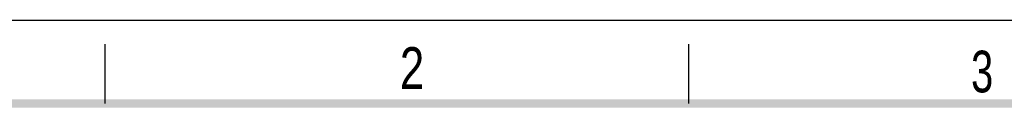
# Model space of a CAD drawing. Header units: millimetres. Extents: x 0 to 210, y 0 to 297.
# Tile 25 of 26: x 49 to 131, y 290 to 297. Entities that reach past the tile are written whole.
import ezdxf

# ---------------------------------------------------------------- set-up
doc = ezdxf.new("R2010")
doc.units = ezdxf.units.MM
doc.header["$LTSCALE"] = 19.36
doc.layers.get('0').update_dxf_attribs({"linetype": 'CONTINUOUS'})
doc.styles.add('TEXTSTYLE_2', font='txt', dxfattribs={"width": 0.75})

msp = doc.modelspace()

# ---------------------------------------------------------------- linework, layer by layer
at = {"color": 2, "linetype": 'CONTINUOUS'}
for p, q in [((0, 297), (210, 297)), ((56, 290), (56, 295)), ((105, 290), (105, 295))]:
    msp.add_line(p, q, dxfattribs=at)
at = {"color": 7, "linetype": 'CONTINUOUS', "const_width": 0.7}
msp.add_lwpolyline([(7, 290), (203, 290)], dxfattribs=at)

# ---------------------------------------------------------------- texts
at = {"color": 5, "linetype": 'CONTINUOUS', "style": 'TEXTSTYLE_2'}
for s, width, p in [('2', 0.785714, (80.73138, 291.23958)), ('3', 0.714286, (128.68391, 290.94286))]:
    msp.add_text(s, height=3.5, dxfattribs=dict(at, width=width)).set_placement(p)

doc.saveas('drawing.dxf')
